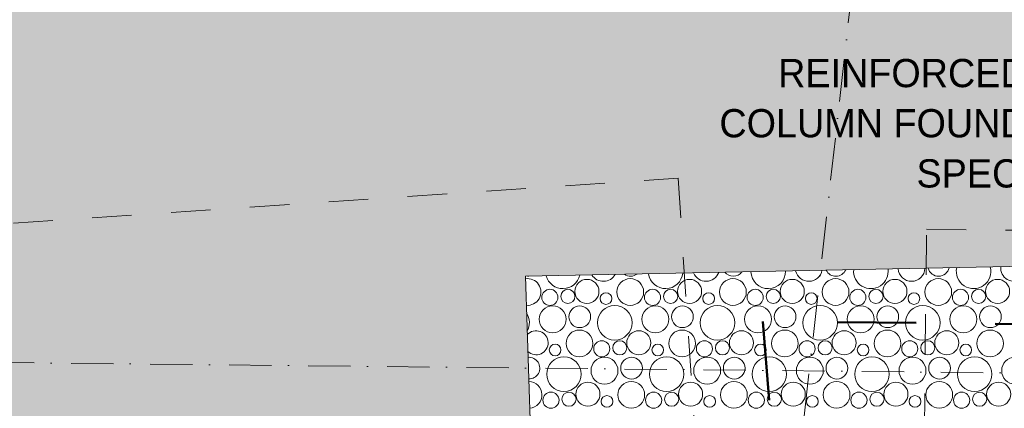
# Model space of a CAD drawing. Header units: millimetres. Extents: x -738537 to 1850049, y -250217 to 604013.
# Tile 29 of 204: x -622895 to -619407, y 82080 to 83456. Entities that reach past the tile are written whole.
import ezdxf

# ---------------------------------------------------------------- set-up
doc = ezdxf.new("R2010")
doc.units = ezdxf.units.MM
doc.header["$MEASUREMENT"] = 0
doc.set_wipeout_variables(frame=1)
for name, pattern in [('Dashed', [280, 140, -140]), ('Dot & Dashed', [280, 150, -60, 0, -70]), ('Wipeout_Contour', [1000, 0, -1000])]:
    doc.linetypes.add(name, pattern=pattern)
for name, color, linetype, lineweight in [('0_Pen_No__161', 1, 'Continuous', 5), ('0_Pen_No__170', 9, 'Continuous', 0), ('0_Pen_No__6', 7, 'Continuous', 5), ('A_SURVEY_Pen_No__6', 7, 'Continuous', 5), ('C-GRID _Pen_No__5', 4, 'Continuous', 5)]:
    doc.layers.add(name, color=color, linetype=linetype, lineweight=lineweight)
for name, color, linetype, lineweight, true_color in [('0_Pen_No__171', 7, 'Continuous', 0, 0xdadada), ('0_Pen_No__28', 7, 'Continuous', 50, 0xff9390), ('MARKETING_Pen_No__7', 7, 'Continuous', 5, 0x9f07ff)]:
    doc.layers.add(name, color=color, linetype=linetype, lineweight=lineweight, true_color=true_color)
doc.layers.add('MARKETING', color=7, linetype='Continuous')
doc.styles.add('GENERATED_STYLE_1', font='GOTHIC.TTF')

# ---------------------------------------------------------------- blocks, each defined once
blk = doc.blocks.new('*X3')
at = {"layer": '0_Pen_No__170', "color": 9, "linetype": 'Continuous', "lineweight": 0}
for centre, radius in [((-620885.6, 82494.1), 42.6), ((-620732.1, 82492), 47.3), ((-620521.9, 82494.1), 42.6), ((-620368.4, 82492), 47.3), ((-620158.2, 82494.1), 42.6), ((-620004.7, 82492), 47.3), ((-619794.5, 82494.1), 42.6), ((-619641, 82492), 47.3), ((-619430.8, 82494.1), 42.6), ((-621016.8, 82472.9), 28.6), ((-620953, 82476.4), 25.1), ((-620653.1, 82472.9), 28.6), ((-620589.2, 82476.4), 25.1), ((-620289.4, 82472.9), 28.6), ((-620225.5, 82476.4), 25.1), ((-619925.7, 82472.9), 28.6), ((-619861.8, 82476.4), 25.1), ((-619562, 82472.9), 28.6), ((-619498.1, 82476.4), 25.1), ((-620818.2, 82468.7), 20.7), ((-620454.5, 82468.7), 20.7), ((-620090.8, 82468.7), 20.7), ((-619727.1, 82468.7), 20.7), ((-621007.1, 82395.5), 47.7), ((-620911.1, 82404.3), 38.4), ((-620787, 82383.1), 61.2), ((-620643.4, 82395.5), 47.7), ((-620547.4, 82404.3), 38.4), ((-620423.3, 82383.1), 61.2), ((-620279.7, 82395.5), 47.7), ((-620183.7, 82404.3), 38.4), ((-620059.6, 82383.1), 61.2), ((-619916, 82395.5), 47.7), ((-619820, 82404.3), 38.4), ((-619695.9, 82383.1), 61.2), ((-619552.3, 82395.5), 47.7), ((-619456.3, 82404.3), 38.4), ((-620912.1, 82310), 47.3), ((-620701.9, 82312.2), 42.6), ((-620548.4, 82310), 47.3), ((-620338.2, 82312.2), 42.6), ((-620184.7, 82310), 47.3), ((-619974.5, 82312.2), 42.6), ((-619821, 82310), 47.3), ((-619610.8, 82312.2), 42.6), ((-619457.3, 82310), 47.3), ((-620833.1, 82290.9), 28.6), ((-620769.2, 82294.4), 25.1), ((-620469.4, 82290.9), 28.6), ((-620405.5, 82294.4), 25.1), ((-620105.7, 82290.9), 28.6), ((-620041.8, 82294.4), 25.1), ((-619742, 82290.9), 28.6), ((-619678.1, 82294.4), 25.1), ((-620998.2, 82286.7), 20.7), ((-620634.5, 82286.7), 20.7), ((-620270.8, 82286.7), 20.7), ((-619907.1, 82286.7), 20.7), ((-619543.4, 82286.7), 20.7), ((-620967, 82201.1), 61.2), ((-620823.4, 82213.5), 47.7), ((-620727.4, 82222.4), 38.4), ((-620603.3, 82201.1), 61.2), ((-620459.7, 82213.5), 47.7), ((-620363.7, 82222.4), 38.4), ((-620239.6, 82201.1), 61.2), ((-620096, 82213.5), 47.7), ((-620000, 82222.4), 38.4), ((-619875.9, 82201.1), 61.2), ((-619732.3, 82213.5), 47.7), ((-619636.3, 82222.4), 38.4), ((-619512.1, 82201.1), 61.2), ((-619368.6, 82213.5), 47.7), ((-620881.9, 82130.2), 42.6), ((-620728.4, 82128), 47.3), ((-620518.2, 82130.2), 42.6), ((-620364.7, 82128), 47.3), ((-620154.5, 82130.2), 42.6), ((-620001, 82128), 47.3), ((-619790.8, 82130.2), 42.6), ((-619637.3, 82128), 47.3), ((-619427, 82130.2), 42.6), ((-621013.1, 82108.9), 28.6), ((-620949.2, 82112.4), 25.1), ((-620814.5, 82104.7), 20.7), ((-620649.4, 82108.9), 28.6), ((-620585.5, 82112.4), 25.1), ((-620450.8, 82104.7), 20.7), ((-620285.7, 82108.9), 28.6), ((-620221.8, 82112.4), 25.1), ((-620087.1, 82104.7), 20.7), ((-619922, 82108.9), 28.6), ((-619858.1, 82112.4), 25.1), ((-619723.4, 82104.7), 20.7), ((-619558.2, 82108.9), 28.6), ((-619494.4, 82112.4), 25.1)]:
    blk.add_circle(centre, radius, dxfattribs=at)
for centre, radius, start, end in [((-620367.4, 82586.3), 38.4, 219.7147, 322.5461), ((-620243.3, 82565.1), 61.2, 181.3184, 0.9424), ((-620099.7, 82577.5), 47.7, 193.0138, 349.247), ((-620003.7, 82586.3), 38.4, 207.017, 335.2438), ((-619879.6, 82565.1), 61.2, 174.5881, 7.6728), ((-619736, 82577.5), 47.7, 184.3128, 357.9481), ((-619640, 82586.3), 38.4, 195.5793, 346.6815), ((-619515.9, 82565.1), 61.2, 167.7652, 14.4956), ((-619372.3, 82577.5), 47.7, 175.6853, 6.5756), ((-621095.8, 82492), 47.3, 264.4778, 99.2557), ((-621094.8, 82586.3), 38.4, 267.3412, 274.9197), ((-620970.7, 82565.1), 61.2, 194.8824, 347.3784), ((-620827.1, 82577.5), 47.7, 211.577, 330.6839), ((-620731.1, 82586.3), 38.4, 235.2987, 306.9622), ((-620607, 82565.1), 61.2, 188.0514, 354.2094), ((-620463.4, 82577.5), 47.7, 202.0053, 340.2556), ((-621150.7, 82383.1), 61.2, 330.5721, 33.1615), ((-621065.6, 82312.2), 42.6, 226.1916, 137.5419), ((-621091.1, 82222.4), 38.4, 268.8403, 94.8932), ((-621092.1, 82128), 47.3, 274.3715, 89.3621)]:
    blk.add_arc(centre, radius, start, end, dxfattribs=at)
blk = doc.blocks.new('Fill_2', base_point=(0, 0))
at = {"color": 254, "linetype": 'Wipeout_Contour', "lineweight": 0, "ltscale": 14005644.7295551}
blk.add_wipeout([(-629509.8, 81186.9), (-636562.3, 79781.8), (-636489.6, 79417.3), (-629462, 80817.5), (-620502.8, 81356.1), (-620540.5, 82043.7), (-601136.6, 81925.1), (-601127.3, 81469.6), (-590151.9, 81021), (-590021.9, 81719.9), (-589769.8, 81683.3), (-588537.1, 88325.9), (-581323.3, 84127), (-581890.9, 80218.2), (-581481.7, 80187.1), (-580849.5, 84486.2), (-589699.4, 89557.9), (-590288.4, 81899.2), (-594388.9, 82642), (-600414.3, 82313.5), (-600427.4, 82955.9), (-621103.7, 82547.9), (-621076.1, 81700.6)], dxfattribs=at)
at = {"layer": '0_Pen_No__170', "color": 255, "linetype": 'Continuous', "lineweight": 0, "flags": 128}
blk.add_lwpolyline([(-629509.8, 81186.9), (-636562.3, 79781.8), (-636489.6, 79417.3), (-629462, 80817.5), (-620502.8, 81356.1), (-620540.5, 82043.7), (-601136.6, 81925.1), (-601127.3, 81469.6), (-590151.9, 81021), (-590021.9, 81719.9), (-589769.8, 81683.3), (-588537.1, 88325.9), (-581323.3, 84127), (-581890.9, 80218.2), (-581481.7, 80187.1), (-580849.5, 84486.2), (-589699.4, 89557.9), (-590288.4, 81899.2), (-594388.9, 82642), (-600414.3, 82313.5), (-600427.4, 82955.9), (-621103.7, 82547.9), (-621076.1, 81700.6)], close=True, dxfattribs=at)
at = {"layer": '0_Pen_No__170', "color": 9, "linetype": 'Continuous', "lineweight": 0}
blk.add_blockref('*X3', (0, 0), dxfattribs=at)
blk = doc.blocks.new('Fill_101', base_point=(0, 0))
at = {"color": 254, "linetype": 'Wipeout_Contour', "lineweight": 0, "ltscale": 4929436.113878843}
blk.add_wipeout([(-601141.1, 82145.1), (-620540.5, 82043.7), (-620502.4, 81348.4), (-619584.7, 80543.1), (-619660.1, 81689.9), (-601728.4, 81843.5), (-601742.2, 81492.1), (-601136.9, 81468.2)], dxfattribs=at).dxf.layer = 'MARKETING'

msp = doc.modelspace()

# ---------------------------------------------------------------- block references
at = {"layer": '0_Pen_No__170', "color": 9, "linetype": 'Continuous', "lineweight": 0}
msp.add_blockref('Fill_2', (0, 0), dxfattribs=at)

# ---------------------------------------------------------------- next in the draw order: hatches: boundary and pattern name
at = {"layer": '0_Pen_No__171', "linetype": 'Continuous', "lineweight": 0, "true_color": 0xdadada}
h = msp.add_hatch(dxfattribs=at)
h.set_pattern_fill('EARTH', color=254, style=0, pattern_type=2)
h.set_pattern_definition([(45, (0, 0), (-275.77163, 275.77163), []), (45, (-91.9, 91.9), (-551.5433, 551.5433), []), (45, (-183.85, 183.85), (-551.5433, 551.5433), []), (135, (-275.77, 275.77), (91.923878, 91.923878), [389.99999, -389.99999])])
h.paths.add_polyline_path([(-631238.6, 89036.3), (-631416.2, 91643.8), (-617835.3, 92530.2), (-617753.3, 93259.2), (-588579.2, 89990.2), (-588759.4, 89019.1), (-590040.8, 82079.1), (-593210.4, 82111.5), (-600415.6, 82185.1), (-600427.4, 82955.9), (-621103.7, 82547.9), (-621076.1, 81700.6), (-629509.8, 81186.9), (-630697.2, 80950.3), (-631025.7, 85774.3), (-632625.9, 85665.4), (-632847.9, 88926.8)])

# ---------------------------------------------------------------- next in the draw order: texts
at = {"layer": 'A_SURVEY_Pen_No__6', "color": 7, "linetype": 'Continuous', "lineweight": 5, "insert": (-619123.6, 83088.8), "char_height": 100, "width": 2616.67, "attachment_point": 5, "line_spacing_factor": 1.065341, "style": 'GENERATED_STYLE_1'}
msp.add_mtext('\\A1;{\\pqc;\\fCentury Gothic|b0|i0|c0|p34;REINFORCED CONCRETE \\fCentury Gothic|b0|i0|c0|p34;STAMP COLUMN\\fCentury Gothic|b0|i0|c0|p34; FOUNDATION, TO ENGINEERS SPEC AND DETAIL}', dxfattribs=at)

# ---------------------------------------------------------------- next in the draw order: block references
at = {"layer": 'MARKETING_Pen_No__7', "color": 190, "linetype": 'Continuous', "lineweight": 5, "true_color": 0x9f07ff}
msp.add_blockref('Fill_101', (0, 0), dxfattribs=at)

# ---------------------------------------------------------------- next in the draw order: linework, layer by layer
at = {"layer": '0_Pen_No__161', "color": 1, "linetype": 'Dashed', "lineweight": 5}
msp.add_lwpolyline([(-632252.5, 79664.8), (-632416.1, 82097.3), (-620562.9, 82894.6), (-620399.3, 80462.1)], close=True, dxfattribs=at)
at = {"layer": '0_Pen_No__28', "color": 21, "linetype": 'Dashed', "lineweight": 50, "ltscale": 2, "true_color": 0xff9390}
msp.add_lwpolyline([(-588579.2, 89990.2), (-588584.3, 89962.5), (-590040.4, 82116.1), (-590040.8, 82079.1), (-620261.9, 82387.9), (-620211, 81753.3), (-630700.5, 80998.2), (-631017.5, 85774.5), (-632626.1, 85668.4), (-632845.3, 88926.9), (-631238.6, 89036.3), (-631423.2, 91643.3), (-617835.5, 92525), (-617753.2, 93259.2)], close=True, dxfattribs=at)
at = {"layer": '0_Pen_No__6', "color": 7, "linetype": 'Dashed', "lineweight": 5}
msp.add_lwpolyline([(-619682.6, 82714), (-618684.7, 82703.8), (-618694.9, 81702.8), (-619692.8, 81713)], close=True, dxfattribs=at)
at = {"layer": 'C-GRID _Pen_No__5', "color": 4, "linetype": 'Dot & Dashed', "lineweight": 5}
for p, q in [((-618446.1, 96954.7), (-620485.1, 78756.8)), ((-638117.8, 82397), (-580864.7, 81811.3))]:
    msp.add_line(p, q, dxfattribs=at)

doc.saveas('drawing.dxf')
